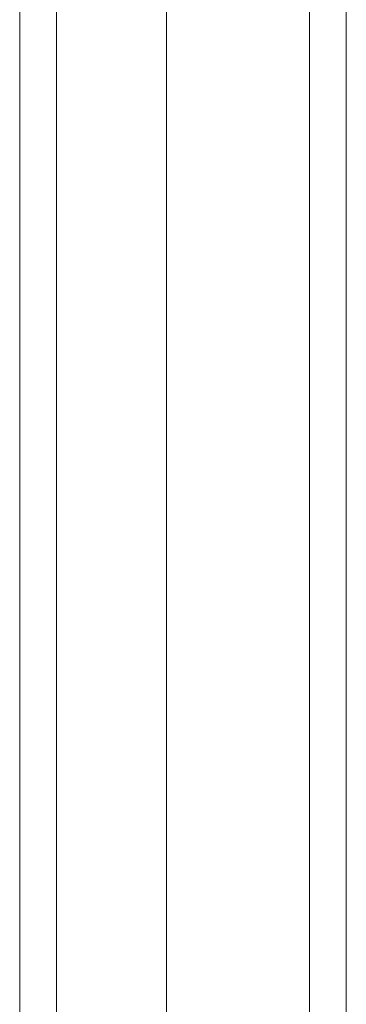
# Model space of a CAD drawing. Header units: inches. Extents: x 2 to 304, y 7 to 191.
# Tile 42 of 53: x 285.07 to 286.2, y 98.32 to 101.74. Entities that reach past the tile are written whole.
import ezdxf

# ---------------------------------------------------------------- set-up
doc = ezdxf.new("R2010")
doc.units = ezdxf.units.IN
doc.header["$LTSCALE"] = 18
doc.header["$MEASUREMENT"] = 0
doc.layers.add('Visible (ANSI)', color=7, linetype='Continuous', lineweight=5)
doc.layers.add('Visible Narrow (ANSI)', color=7, linetype='Continuous', lineweight=5)

msp = doc.modelspace()

# ---------------------------------------------------------------- linework, layer by layer
at = {"layer": 'Visible (ANSI)'}
msp.add_line((285.5802, 115.3742), (285.5802, 85.6979), dxfattribs=at)
at = {"layer": 'Visible Narrow (ANSI)'}
for p, q in [((285.1983, 115.1543), (285.1983, 85.478)), ((285.0711, 85.4899), (285.0711, 115.1424)), ((286.0772, 85.7116), (286.0772, 114.7754)), ((286.2045, 114.7754), (286.2045, 85.7116))]:
    msp.add_line(p, q, dxfattribs=at)

doc.saveas('drawing.dxf')
